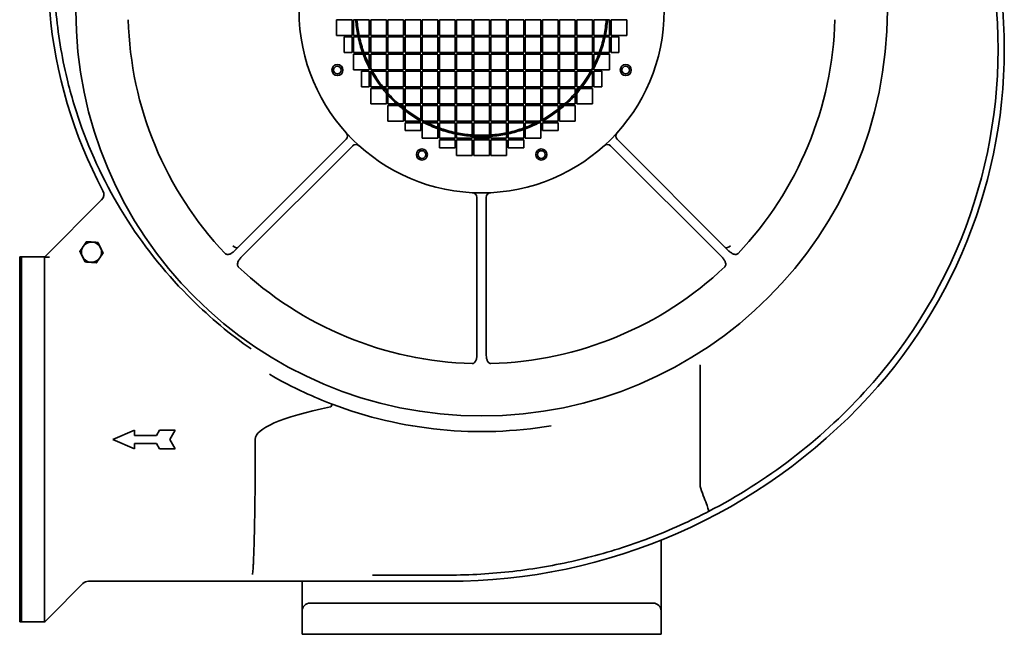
# Model space of a CAD drawing. Header units: millimetres. Extents: x 315 to 945, y 93 to 798.
# Tile 1 of 2: x 315 to 945, y 93 to 487. Entities that reach past the tile are written whole.
import ezdxf

# ---------------------------------------------------------------- set-up
doc = ezdxf.new("R2010")
doc.units = ezdxf.units.MM
doc.header["$LTSCALE"] = 3
doc.layers.add('Krawędzie widoczne(ISO)', color=7, linetype='Continuous', lineweight=35, true_color=0x262659)

msp = doc.modelspace()

# ---------------------------------------------------------------- linework, layer by layer
at = {"layer": 'Krawędzie widoczne(ISO)'}
for p, q in [((517.52, 477), (517.52, 487)), ((517.52, 487), (527.52, 487)), ((527.52, 487), (527.52, 477)), ((528.52, 477), (528.52, 487)), ((528.52, 487), (538.52, 487)), ((538.52, 487), (538.52, 477)), ((539.52, 477), (539.52, 487)), ((539.52, 487), (549.52, 487)), ((549.52, 487), (549.52, 477)), ((550.52, 477), (550.52, 487)), ((550.52, 487), (560.52, 487)), ((560.52, 487), (560.52, 477)), ((561.52, 477), (561.52, 487)), ((561.52, 487), (571.52, 487)), ((571.52, 487), (571.52, 477)), ((572.52, 477), (572.52, 487)), ((572.52, 487), (582.52, 487)), ((582.52, 487), (582.52, 477)), ((583.52, 477), (583.52, 487)), ((583.52, 487), (593.52, 487)), ((593.52, 487), (593.52, 477)), ((594.52, 477), (594.52, 487)), ((594.52, 487), (604.52, 487)), ((604.52, 487), (604.52, 477)), ((605.52, 477), (605.52, 487)), ((605.52, 487), (615.52, 487)), ((615.52, 487), (615.52, 477)), ((616.52, 477), (616.52, 487)), ((616.52, 487), (626.52, 487)), ((626.52, 487), (626.52, 477)), ((627.52, 477), (627.52, 487)), ((627.52, 487), (637.52, 487)), ((637.52, 487), (637.52, 477)), ((638.52, 477), (638.52, 487)), ((638.52, 487), (648.52, 487)), ((648.52, 487), (648.52, 477)), ((649.52, 477), (649.52, 487)), ((649.52, 487), (659.52, 487)), ((659.52, 487), (659.52, 477)), ((660.52, 477), (660.52, 487)), ((660.52, 487), (670.52, 487)), ((670.52, 487), (670.52, 477)), ((671.52, 477), (671.52, 487)), ((671.52, 487), (681.52, 487)), ((681.52, 487), (681.52, 477)), ((682.52, 477), (682.52, 487)), ((682.52, 487), (692.52, 487)), ((692.52, 487), (692.52, 477)), ((693.52, 477), (693.52, 487)), ((693.52, 487), (703.52, 487)), ((703.52, 487), (703.52, 477)), ((527.52, 477), (517.52, 477)), ((522.52, 466), (522.52, 476)), ((522.52, 476), (527.52, 476)), ((527.52, 476), (527.52, 466)), ((538.52, 477), (528.52, 477)), ((528.52, 466), (528.52, 476)), ((528.52, 476), (538.52, 476)), ((538.52, 476), (538.52, 466)), ((549.52, 477), (539.52, 477)), ((539.52, 466), (539.52, 476)), ((539.52, 476), (549.52, 476)), ((549.52, 476), (549.52, 466)), ((560.52, 477), (550.52, 477)), ((550.52, 466), (550.52, 476)), ((550.52, 476), (560.52, 476)), ((560.52, 476), (560.52, 466)), ((571.52, 477), (561.52, 477)), ((561.52, 466), (561.52, 476)), ((561.52, 476), (571.52, 476)), ((571.52, 476), (571.52, 466)), ((582.52, 477), (572.52, 477)), ((572.52, 466), (572.52, 476)), ((572.52, 476), (582.52, 476)), ((582.52, 476), (582.52, 466)), ((593.52, 477), (583.52, 477)), ((583.52, 466), (583.52, 476)), ((583.52, 476), (593.52, 476)), ((593.52, 476), (593.52, 466)), ((604.52, 477), (594.52, 477)), ((594.52, 466), (594.52, 476)), ((594.52, 476), (604.52, 476)), ((604.52, 476), (604.52, 466)), ((615.52, 477), (605.52, 477)), ((605.52, 466), (605.52, 476)), ((605.52, 476), (615.52, 476)), ((615.52, 476), (615.52, 466)), ((626.52, 477), (616.52, 477)), ((616.52, 466), (616.52, 476)), ((616.52, 476), (626.52, 476)), ((626.52, 476), (626.52, 466)), ((637.52, 477), (627.52, 477)), ((627.52, 466), (627.52, 476)), ((627.52, 476), (637.52, 476)), ((637.52, 476), (637.52, 466)), ((648.52, 477), (638.52, 477)), ((638.52, 466), (638.52, 476)), ((638.52, 476), (648.52, 476)), ((648.52, 476), (648.52, 466)), ((659.52, 477), (649.52, 477)), ((649.52, 466), (649.52, 476)), ((649.52, 476), (659.52, 476)), ((659.52, 476), (659.52, 466)), ((670.52, 477), (660.52, 477)), ((660.52, 466), (660.52, 476)), ((660.52, 476), (670.52, 476)), ((670.52, 476), (670.52, 466)), ((681.52, 477), (671.52, 477)), ((671.52, 466), (671.52, 476)), ((671.52, 476), (681.52, 476)), ((681.52, 476), (681.52, 466)), ((692.52, 477), (682.52, 477)), ((682.52, 466), (682.52, 476)), ((682.52, 476), (692.52, 476)), ((692.52, 476), (692.52, 466)), ((703.52, 477), (693.52, 477)), ((693.52, 476), (698.52, 476)), ((693.52, 466), (693.52, 476)), ((698.52, 476), (698.52, 466)), ((527.52, 466), (522.52, 466)), ((538.52, 466), (528.52, 466)), ((528.52, 455), (528.52, 465)), ((528.52, 465), (538.52, 465)), ((538.52, 465), (538.52, 455)), ((549.52, 466), (539.52, 466)), ((539.52, 455), (539.52, 465)), ((539.52, 465), (549.52, 465)), ((549.52, 465), (549.52, 455)), ((560.52, 466), (550.52, 466)), ((550.52, 455), (550.52, 465)), ((550.52, 465), (560.52, 465)), ((560.52, 465), (560.52, 455)), ((571.52, 466), (561.52, 466)), ((561.52, 455), (561.52, 465)), ((561.52, 465), (571.52, 465)), ((571.52, 465), (571.52, 455)), ((582.52, 466), (572.52, 466)), ((572.52, 455), (572.52, 465)), ((572.52, 465), (582.52, 465)), ((582.52, 465), (582.52, 455)), ((593.52, 466), (583.52, 466)), ((583.52, 455), (583.52, 465)), ((583.52, 465), (593.52, 465)), ((593.52, 465), (593.52, 455)), ((604.52, 466), (594.52, 466)), ((594.52, 455), (594.52, 465)), ((594.52, 465), (604.52, 465)), ((604.52, 465), (604.52, 455)), ((615.52, 466), (605.52, 466)), ((605.52, 455), (605.52, 465)), ((605.52, 465), (615.52, 465)), ((615.52, 465), (615.52, 455)), ((626.52, 466), (616.52, 466)), ((616.52, 455), (616.52, 465)), ((616.52, 465), (626.52, 465)), ((626.52, 465), (626.52, 455)), ((637.52, 466), (627.52, 466)), ((627.52, 455), (627.52, 465)), ((627.52, 465), (637.52, 465)), ((637.52, 465), (637.52, 455)), ((648.52, 466), (638.52, 466)), ((638.52, 455), (638.52, 465)), ((638.52, 465), (648.52, 465)), ((648.52, 465), (648.52, 455)), ((659.52, 466), (649.52, 466)), ((649.52, 455), (649.52, 465)), ((649.52, 465), (659.52, 465)), ((659.52, 465), (659.52, 455)), ((670.52, 466), (660.52, 466)), ((660.52, 455), (660.52, 465)), ((660.52, 465), (670.52, 465)), ((670.52, 465), (670.52, 455)), ((681.52, 466), (671.52, 466)), ((671.52, 455), (671.52, 465)), ((671.52, 465), (681.52, 465)), ((681.52, 465), (681.52, 455)), ((692.52, 466), (682.52, 466)), ((682.52, 455), (682.52, 465)), ((682.52, 465), (692.52, 465)), ((692.52, 465), (692.52, 455)), ((698.52, 466), (693.52, 466)), ((538.52, 455), (528.52, 455)), ((549.52, 455), (539.52, 455)), ((560.52, 455), (550.52, 455)), ((571.52, 455), (561.52, 455)), ((582.52, 455), (572.52, 455)), ((593.52, 455), (583.52, 455)), ((604.52, 455), (594.52, 455)), ((615.52, 455), (605.52, 455)), ((626.52, 455), (616.52, 455)), ((637.52, 455), (627.52, 455)), ((648.52, 455), (638.52, 455)), ((659.52, 455), (649.52, 455)), ((670.52, 455), (660.52, 455)), ((681.52, 455), (671.52, 455)), ((692.52, 455), (682.52, 455)), ((533.52, 444), (533.52, 454)), ((533.52, 454), (538.52, 454)), ((538.52, 454), (538.52, 444)), ((539.52, 444), (539.52, 454)), ((539.52, 454), (549.52, 454)), ((549.52, 454), (549.52, 444)), ((550.52, 444), (550.52, 454)), ((550.52, 454), (560.52, 454)), ((560.52, 454), (560.52, 444)), ((561.52, 444), (561.52, 454)), ((561.52, 454), (571.52, 454)), ((571.52, 454), (571.52, 444)), ((572.52, 444), (572.52, 454)), ((572.52, 454), (582.52, 454)), ((582.52, 454), (582.52, 444)), ((583.52, 444), (583.52, 454)), ((583.52, 454), (593.52, 454)), ((593.52, 454), (593.52, 444)), ((594.52, 444), (594.52, 454)), ((594.52, 454), (604.52, 454)), ((604.52, 454), (604.52, 444)), ((605.52, 444), (605.52, 454)), ((605.52, 454), (615.52, 454)), ((615.52, 454), (615.52, 444)), ((616.52, 444), (616.52, 454)), ((616.52, 454), (626.52, 454)), ((626.52, 454), (626.52, 444)), ((627.52, 444), (627.52, 454)), ((627.52, 454), (637.52, 454)), ((637.52, 454), (637.52, 444)), ((638.52, 444), (638.52, 454)), ((638.52, 454), (648.52, 454)), ((648.52, 454), (648.52, 444)), ((649.52, 444), (649.52, 454)), ((649.52, 454), (659.52, 454)), ((659.52, 454), (659.52, 444)), ((660.52, 444), (660.52, 454)), ((660.52, 454), (670.52, 454)), ((670.52, 454), (670.52, 444)), ((671.52, 444), (671.52, 454)), ((671.52, 454), (681.52, 454)), ((681.52, 454), (681.52, 444)), ((682.52, 454), (687.52, 454)), ((682.52, 444), (682.52, 454)), ((687.52, 454), (687.52, 444)), ((538.52, 444), (533.52, 444)), ((549.52, 444), (539.52, 444)), ((539.52, 433), (539.52, 443)), ((539.52, 443), (549.52, 443)), ((549.52, 443), (549.52, 433)), ((560.52, 444), (550.52, 444)), ((550.52, 433), (550.52, 443)), ((550.52, 443), (560.52, 443)), ((560.52, 443), (560.52, 433)), ((571.52, 444), (561.52, 444)), ((561.52, 433), (561.52, 443)), ((561.52, 443), (571.52, 443)), ((571.52, 443), (571.52, 433)), ((582.52, 444), (572.52, 444)), ((572.52, 433), (572.52, 443)), ((572.52, 443), (582.52, 443)), ((582.52, 443), (582.52, 433)), ((593.52, 444), (583.52, 444)), ((583.52, 433), (583.52, 443)), ((583.52, 443), (593.52, 443)), ((593.52, 443), (593.52, 433)), ((604.52, 444), (594.52, 444)), ((594.52, 433), (594.52, 443)), ((594.52, 443), (604.52, 443)), ((604.52, 443), (604.52, 433)), ((615.52, 444), (605.52, 444)), ((605.52, 433), (605.52, 443)), ((605.52, 443), (615.52, 443)), ((615.52, 443), (615.52, 433)), ((626.52, 444), (616.52, 444)), ((616.52, 433), (616.52, 443)), ((616.52, 443), (626.52, 443)), ((626.52, 443), (626.52, 433)), ((637.52, 444), (627.52, 444)), ((627.52, 433), (627.52, 443)), ((627.52, 443), (637.52, 443)), ((637.52, 443), (637.52, 433)), ((648.52, 444), (638.52, 444)), ((638.52, 433), (638.52, 443)), ((638.52, 443), (648.52, 443)), ((648.52, 443), (648.52, 433)), ((659.52, 444), (649.52, 444)), ((649.52, 433), (649.52, 443)), ((649.52, 443), (659.52, 443)), ((659.52, 443), (659.52, 433)), ((670.52, 444), (660.52, 444)), ((660.52, 433), (660.52, 443)), ((660.52, 443), (670.52, 443)), ((670.52, 443), (670.52, 433)), ((681.52, 444), (671.52, 444)), ((671.52, 443), (681.52, 443)), ((671.52, 433), (671.52, 443)), ((681.52, 443), (681.52, 433)), ((687.52, 444), (682.52, 444)), ((549.52, 433), (539.52, 433)), ((560.52, 433), (550.52, 433)), ((550.52, 422), (550.52, 432)), ((550.52, 432), (560.52, 432)), ((560.52, 432), (560.52, 422)), ((571.52, 433), (561.52, 433)), ((561.52, 422), (561.52, 432)), ((561.52, 432), (571.52, 432)), ((571.52, 432), (571.52, 422)), ((582.52, 433), (572.52, 433)), ((572.52, 422), (572.52, 432)), ((572.52, 432), (582.52, 432)), ((582.52, 432), (582.52, 422)), ((593.52, 433), (583.52, 433)), ((583.52, 422), (583.52, 432)), ((583.52, 432), (593.52, 432)), ((593.52, 432), (593.52, 422)), ((604.52, 433), (594.52, 433)), ((594.52, 422), (594.52, 432)), ((594.52, 432), (604.52, 432)), ((604.52, 432), (604.52, 422)), ((615.52, 433), (605.52, 433)), ((605.52, 422), (605.52, 432)), ((605.52, 432), (615.52, 432)), ((615.52, 432), (615.52, 422)), ((626.52, 433), (616.52, 433)), ((616.52, 422), (616.52, 432)), ((616.52, 432), (626.52, 432)), ((626.52, 432), (626.52, 422)), ((637.52, 433), (627.52, 433)), ((627.52, 422), (627.52, 432)), ((627.52, 432), (637.52, 432)), ((637.52, 432), (637.52, 422)), ((648.52, 433), (638.52, 433)), ((638.52, 422), (638.52, 432)), ((638.52, 432), (648.52, 432)), ((648.52, 432), (648.52, 422)), ((659.52, 433), (649.52, 433)), ((649.52, 422), (649.52, 432)), ((649.52, 432), (659.52, 432)), ((659.52, 432), (659.52, 422)), ((670.52, 433), (660.52, 433)), ((660.52, 432), (670.52, 432)), ((660.52, 422), (660.52, 432)), ((670.52, 432), (670.52, 422)), ((681.52, 433), (671.52, 433)), ((560.52, 422), (550.52, 422)), ((571.52, 422), (561.52, 422)), ((561.52, 416), (561.52, 421)), ((561.52, 421), (571.52, 421)), ((571.52, 421), (571.52, 416)), ((582.52, 422), (572.52, 422)), ((572.52, 411), (572.52, 421)), ((572.52, 421), (582.52, 421)), ((582.52, 421), (582.52, 411)), ((593.52, 422), (583.52, 422)), ((583.52, 411), (583.52, 421)), ((583.52, 421), (593.52, 421)), ((593.52, 421), (593.52, 411)), ((604.52, 422), (594.52, 422)), ((594.52, 411), (594.52, 421)), ((594.52, 421), (604.52, 421)), ((604.52, 421), (604.52, 411)), ((615.52, 422), (605.52, 422)), ((605.52, 411), (605.52, 421)), ((605.52, 421), (615.52, 421)), ((615.52, 421), (615.52, 411)), ((626.52, 422), (616.52, 422)), ((616.52, 411), (616.52, 421)), ((616.52, 421), (626.52, 421)), ((626.52, 421), (626.52, 411)), ((637.52, 422), (627.52, 422)), ((627.52, 411), (627.52, 421)), ((627.52, 421), (637.52, 421)), ((637.52, 421), (637.52, 411)), ((648.52, 422), (638.52, 422)), ((638.52, 411), (638.52, 421)), ((638.52, 421), (648.52, 421)), ((648.52, 421), (648.52, 411)), ((659.52, 422), (649.52, 422)), ((649.52, 421), (659.52, 421)), ((649.52, 416), (649.52, 421)), ((659.52, 421), (659.52, 416)), ((670.52, 422), (660.52, 422)), ((523.66, 410.38), (452.01, 338.73)), ((571.52, 416), (561.52, 416)), ((582.52, 411), (572.52, 411)), ((593.52, 411), (583.52, 411)), ((604.52, 411), (594.52, 411)), ((615.52, 411), (605.52, 411)), ((626.52, 411), (616.52, 411)), ((637.52, 411), (627.52, 411)), ((648.52, 411), (638.52, 411)), ((659.52, 416), (649.52, 416)), ((769.03, 338.73), (697.39, 410.38)), ((456.26, 334.49), (527.9, 406.13)), ((583.52, 405), (583.52, 410)), ((583.52, 410), (593.52, 410)), ((593.52, 405), (583.52, 405)), ((593.52, 410), (593.52, 405)), ((594.52, 400), (594.52, 410)), ((594.52, 410), (604.52, 410)), ((604.52, 410), (604.52, 400)), ((605.52, 400), (605.52, 410)), ((605.52, 410), (615.52, 410)), ((615.52, 410), (615.52, 400)), ((616.52, 400), (616.52, 410)), ((616.52, 410), (626.52, 410)), ((626.52, 410), (626.52, 400)), ((627.52, 410), (637.52, 410)), ((627.52, 405), (627.52, 410)), ((637.52, 405), (627.52, 405)), ((637.52, 410), (637.52, 405)), ((693.15, 406.13), (764.79, 334.49)), ((604.52, 400), (594.52, 400)), ((615.52, 400), (605.52, 400)), ((626.52, 400), (616.52, 400)), ((607.52, 373.15), (607.52, 271.83)), ((613.52, 271.83), (613.52, 373.15)), ((330.37, 334.85), (367.02, 371.5)), ((314.52, 101), (314.52, 335)), ((315.52, 335), (314.52, 335)), ((315.52, 101), (315.52, 335)), ((315.52, 334.9), (315.62, 335)), ((315.62, 335), (315.62, 101)), ((315.62, 335), (330.52, 335)), ((333.52, 334.85), (330.37, 334.85)), ((330.52, 334.66), (330.52, 101.35)), ((750.52, 188.11), (750.52, 265.39)), ((495.52, 248.72), (495.52, 248.72)), ((496.99, 248.03), (496.99, 248.03)), ((374.16, 217.96), (388.16, 223.96)), ((388.16, 223.96), (388.16, 220.46)), ((402.14, 220.46), (404.16, 223.96)), ((404.16, 223.96), (414.16, 223.96)), ((414.16, 223.96), (410.7, 217.96)), ((388.16, 211.96), (374.16, 217.96)), ((388.16, 220.46), (402.14, 220.46)), ((388.16, 215.46), (388.16, 211.96)), ((402.14, 215.46), (388.16, 215.46)), ((404.16, 211.96), (402.14, 215.46)), ((410.7, 217.96), (414.16, 211.96)), ((414.16, 211.96), (404.16, 211.96)), ((725.52, 157.71), (725.52, 157.71)), ((725.52, 122.73), (725.52, 153.39)), ((463.55, 127), (358.6, 127)), ((589.07, 127), (480.9, 127)), ((495.52, 127), (495.52, 122.73)), ((589.07, 131), (540.71, 131)), ((355.06, 125.54), (333.52, 104)), ((495.52, 122.73), (495.52, 108.03)), ((725.52, 108.03), (725.52, 122.73)), ((495.52, 108.03), (495.52, 93.03)), ((500.52, 113.03), (505.52, 113.03)), ((715.52, 113.03), (505.52, 113.03)), ((715.52, 113.03), (720.52, 113.03)), ((725.52, 93.03), (725.52, 108.03)), ((315.52, 101), (314.52, 101)), ((315.52, 101.1), (315.62, 101)), ((315.62, 101), (330.52, 101)), ((330.78, 101.26), (330.52, 101)), ((333.52, 104), (330.78, 101.26)), ((505.52, 93.03), (495.52, 93.03)), ((505.52, 93.03), (715.52, 93.03)), ((725.52, 93.03), (715.52, 93.03))]:
    msp.add_line(p, q, dxfattribs=at)
for centre, radius in [((610.52, 493), 260), ((610.52, 493), 117), ((518.14, 454.73), 3.55), ((518.14, 454.73), 2.46), ((702.91, 454.73), 3.55), ((702.91, 454.73), 2.46), ((572.26, 400.61), 3.55), ((648.79, 400.61), 3.55), ((572.26, 400.61), 2.46), ((648.79, 400.61), 2.46)]:
    msp.add_circle(centre, radius, dxfattribs=at)
for centre, radius, start, end in [((633.22, 518.7), 300.61, 184.97064, 208.04095), ((615.9, 468.37), 325.58, 317.4431, 4.38262), ((615.9, 468.37), 329.58, 317.4431, 4.38262), ((610.52, 493), 226.5, 181.50743, 223.49257), ((610.52, 493), 80.93, 184.2515, 191.40204), ((610.52, 493), 80.08, 184.297, 191.52549), ((610.52, 493), 80.08, 348.47451, 355.703), ((610.52, 493), 80.93, 348.59796, 355.7485), ((610.52, 493), 226.5, 316.50743, 358.49257), ((610.52, 493), 80.93, 192.12517, 199.48778), ((610.52, 493), 80.08, 192.25668, 199.70448), ((610.52, 493), 80.08, 340.29552, 347.74332), ((610.52, 493), 80.93, 340.51222, 347.87483), ((610.52, 493), 80.93, 200.2405, 207.17504), ((610.52, 493), 80.08, 200.46632, 205.95773), ((610.52, 493), 80.93, 332.82496, 339.7595), ((610.52, 493), 80.08, 334.04227, 339.53368), ((610.52, 493), 80.08, 207.54728, 208.32902), ((610.52, 493), 80.08, 331.67098, 332.45272), ((610.52, 493), 80.93, 208.80794, 217.25999), ((610.52, 493), 80.08, 209.14502, 217.72696), ((610.52, 493), 80.08, 322.27304, 330.85498), ((610.52, 493), 80.93, 322.74001, 331.19206), ((610.52, 493), 80.93, 218.15482, 221.08792), ((610.52, 493), 80.08, 218.63721, 220.3811), ((610.52, 493), 80.93, 318.91208, 321.84518), ((610.52, 493), 80.08, 319.6189, 321.36279), ((610.52, 493), 80.08, 221.47331, 228.52669), ((610.52, 493), 80.93, 222.15378, 227.84622), ((610.52, 493), 80.08, 311.47331, 318.52669), ((610.52, 493), 80.93, 312.15378, 317.84622), ((610.52, 493), 80.93, 228.91208, 231.84518), ((610.52, 493), 80.08, 229.6189, 231.36279), ((610.52, 493), 80.08, 232.27304, 240.85498), ((610.52, 493), 80.08, 299.14502, 307.72696), ((610.52, 493), 80.93, 308.15482, 311.08792), ((610.52, 493), 80.08, 308.63721, 310.3811), ((610.52, 493), 80.93, 232.74001, 241.19206), ((610.52, 493), 80.93, 298.80794, 307.25999), ((610.52, 493), 80.08, 241.67098, 242.45272), ((610.52, 493), 80.93, 242.82496, 249.7595), ((610.52, 493), 80.08, 244.04227, 249.53368), ((610.52, 493), 80.08, 250.29552, 257.74332), ((610.52, 493), 80.93, 250.51222, 257.87483), ((610.52, 493), 80.08, 282.25668, 289.70448), ((610.52, 493), 80.93, 282.12517, 289.48778), ((610.52, 493), 80.93, 290.2405, 297.17504), ((610.52, 493), 80.08, 290.46632, 295.95773), ((610.52, 493), 80.08, 297.54728, 298.32902), ((610.52, 493), 80.08, 258.47451, 265.703), ((610.52, 493), 80.93, 258.59796, 265.7485), ((610.52, 493), 80.08, 266.4202, 273.5798), ((610.52, 493), 80.93, 266.45808, 273.54192), ((610.52, 493), 80.08, 274.297, 281.52549), ((610.52, 493), 80.93, 274.2515, 281.40204), ((363.48, 375.03), 5, 315, 28.04095), ((360.52, 338), 6.5, 145.97735, 205.97735), ((360.52, 338), 6.5, 85.97735, 145.97735), ((360.52, 338), 6.5, 25.97735, 85.97735), ((360.52, 338), 6.5, 325.97735, 25.97735), ((360.52, 338), 6.5, 205.97735, 265.97735), ((360.52, 338), 6.5, 265.97735, 325.97735), ((610.52, 493), 226.5, 226.50743, 268.49257), ((610.52, 493), 226.5, 271.50743, 313.49257), ((589.07, 493), 362, 297.44606, 317.4431), ((610.52, 493), 270, 249.22319, 279.51163), ((589.07, 493), 366, 270, 317.4431), ((358.6, 122), 5, 90, 135), ((500.52, 108.03), 5, 90, 180), ((720.52, 108.03), 5, 0, 90)]:
    msp.add_arc(centre, radius, start, end, dxfattribs=at)
for centre, major_axis, ratio, start_param, end_param in [((521.53, 412.5), (2.01, -2.23), 0.999389, 0.049977, 1.570767), ((699.51, 412.5), (-2.01, -2.23), 0.999389, 4.712418, 6.233209), ((699.51, 412.5), (-2.22, 2.01), 0.999389, 6.283174, 6.283217), ((530.02, 404.01), (2.23, -2.01), 0.999389, 1.570825, 3.091616), ((530.02, 404.01), (2.01, 2.22), 0.999389, 6.283154, 6.283197), ((691.03, 404.01), (2.23, 2.01), 0.999389, 0.049977, 1.570767), ((604.52, 373.15), (3, -0.15), 0.999389, 0.049977, 1.570767), ((616.53, 373.15), (3, 0.15), 0.999389, 1.570825, 3.091616), ((616.53, 373.15), (-0.15, 3), 0.999389, 6.281664, 6.281706), ((452.08, 343.14), (2.16, -2.08), 0.470286, 4.707482, 6.243372), ((768.97, 343.14), (2.16, 2.08), 0.470286, 3.181406, 4.717295), ((750.19, 265.15), (-0.196, -0.54), 0.490566, 2.208025, 2.78139), ((514.04, 238.69), (0.71, 1.87), 0.019822, 6.283185, 7.624907), ((2118.52, 218), (-1653, 0), 0.052632, 6.041138, 6.283185)]:
    msp.add_ellipse(centre, major_axis=major_axis, ratio=ratio, start_param=start_param, end_param=end_param, dxfattribs=at)
for points in [[(344.88, 449.14), (341.41, 463.53), (339.01, 478.21), (337.72, 493)], [(750.56, 187.86), (750.53, 187.94), (750.52, 188.03), (750.52, 188.11)]]:
    msp.add_open_spline(points, degree=3, dxfattribs=at)
for points, knots in [([(462.8, 275.94), (449.34, 285.38), (419.84, 309.99), (381.59, 357.08), (357.04, 406.65), (347.47, 438.4), (344.88, 449.14)], [-153.709611, -153.709611, -153.709611, -153.709611, -148.831923, -142.341807, -135.85169, -132.606632, -132.606632, -132.606632, -132.606632]), ([(330.52, 334.66), (330.52, 334.68), (330.6, 334.71), (330.91, 334.76), (331.14, 334.78), (331.67, 334.82), (332.01, 334.83), (332.75, 334.84), (333.15, 334.85), (333.52, 334.85)], [0.4529101, 0.4529101, 0.4529101, 0.4529101, 0.5661878, 0.5661878, 0.6794654, 0.6794654, 0.7924505, 0.7924505, 0.9054357, 0.9054357, 0.9054357, 0.9054357]), ([(446.21, 337.11), (446.36, 336.95), (446.54, 336.82), (446.96, 336.64), (447.19, 336.59), (447.82, 336.52), (448.27, 336.56), (449.32, 336.85), (449.89, 337.12), (451.02, 337.84), (451.55, 338.27), (452.01, 338.73)], [-0.7667937, -0.7667937, -0.7667937, -0.7667937, -0.6720794, -0.6720794, -0.5738434, -0.5738434, -0.4027457, -0.4027457, -0.1983044, -0.1983044, 0, 0, 0, 0]), ([(456.26, 334.49), (455.79, 334.02), (455.36, 333.5), (454.7, 332.45), (454.39, 331.87), (454.09, 330.75), (454.04, 330.3), (454.11, 329.67), (454.16, 329.44), (454.35, 329.02), (454.47, 328.84), (454.63, 328.68)], [-0.6052366, -0.6052366, -0.6052366, -0.6052366, -0.4197399, -0.4197399, -0.257413, -0.257413, -0.1364432, -0.1364432, -0.066982, -0.066982, 0, 0, 0, 0]), ([(766.42, 328.68), (766.58, 328.84), (766.7, 329.02), (766.88, 329.44), (766.94, 329.67), (767.01, 330.3), (766.96, 330.75), (766.68, 331.8), (766.41, 332.37), (765.69, 333.5), (765.26, 334.02), (764.79, 334.49)], [-0.7665596, -0.7665596, -0.7665596, -0.7665596, -0.6719023, -0.6719023, -0.5737262, -0.5737262, -0.4026946, -0.4026946, -0.198305, -0.198305, 0, 0, 0, 0]), ([(769.03, 338.73), (769.5, 338.27), (770.03, 337.84), (771.16, 337.12), (771.73, 336.85), (772.78, 336.56), (773.23, 336.52), (773.86, 336.59), (774.09, 336.64), (774.5, 336.82), (774.69, 336.95), (774.84, 337.11)], [-0.5422887, -0.5422887, -0.5422887, -0.5422887, -0.4020131, -0.4020131, -0.2574058, -0.2574058, -0.1364263, -0.1364263, -0.0669738, -0.0669738, 0, 0, 0, 0]), ([(604.57, 266.58), (604.79, 266.57), (605.01, 266.62), (605.43, 266.78), (605.63, 266.9), (606.13, 267.3), (606.41, 267.65), (606.95, 268.6), (607.16, 269.19), (607.45, 270.5), (607.52, 271.17), (607.52, 271.83)], [-0.7666101, -0.7666101, -0.7666101, -0.7666101, -0.6719411, -0.6719411, -0.5737527, -0.5737527, -0.4027057, -0.4027057, -0.1983049, -0.1983049, 0, 0, 0, 0]), ([(613.52, 271.83), (613.52, 271.17), (613.59, 270.5), (613.88, 269.19), (614.1, 268.6), (614.63, 267.65), (614.92, 267.3), (615.42, 266.9), (615.62, 266.78), (616.04, 266.62), (616.26, 266.57), (616.48, 266.58)], [-0.5422835, -0.5422835, -0.5422835, -0.5422835, -0.4020122, -0.4020122, -0.2574069, -0.2574069, -0.1364289, -0.1364289, -0.0669751, -0.0669751, 0, 0, 0, 0]), ([(474.57, 259.73), (481.78, 255.53), (494.94, 248.65), (508.75, 242.83), (514.75, 240.56)], [0, 0, 0, 0, 2.611703, 4.557047, 4.557047, 4.557047, 4.557047]), ([(513.71, 238.86), (513.76, 238.87), (513.81, 238.88), (513.86, 238.9), (513.9, 238.91), (513.95, 238.93), (513.98, 238.95), (514.02, 238.97), (514.06, 238.99), (514.09, 239.02), (514.1, 239.03), (514.1, 239.04), (514.11, 239.05), (514.13, 239.07), (514.15, 239.1), (514.16, 239.13)], [0, 0, 0, 0, 0.01534792, 0.01534792, 0.01534792, 0.02837751, 0.02837751, 0.02837751, 0.04073384, 0.04073384, 0.04073384, 0.044676, 0.044676, 0.044676, 0.0546517, 0.0546517, 0.0546517, 0.0546517]), ([(463.71, 131.44), (463.77, 131.76), (463.83, 132.25), (463.89, 132.91), (464, 134.01), (464.1, 135.58), (464.21, 137.61), (464.23, 138.07), (464.26, 138.56), (464.28, 139.07), (464.42, 141.92), (464.55, 145.47), (464.68, 149.66), (464.74, 151.62), (464.8, 153.71), (464.86, 155.94), (464.92, 158.53), (464.98, 161.28), (465.04, 164.17), (465.15, 169.48), (465.24, 175.27), (465.31, 181.42), (465.33, 182.45), (465.34, 183.49), (465.35, 184.55), (465.4, 189.51), (465.44, 194.63), (465.47, 199.86), (465.51, 205.81), (465.52, 211.89), (465.52, 218)], [0.86035, 0.86035, 0.86035, 0.86035, 1.820843, 1.820843, 1.820843, 3.410949, 3.410949, 3.410949, 3.774494, 3.774494, 3.774494, 5.811358, 5.811358, 5.811358, 6.765248, 6.765248, 6.765248, 7.873702, 7.873702, 7.873702, 9.910768, 9.910768, 9.910768, 10.252989, 10.252989, 10.252989, 11.864931, 11.864931, 11.864931, 13.698303, 13.698303, 13.698303, 13.698303]), ([(755.92, 171.75), (755.92, 171.75), (755.92, 171.75), (755.92, 171.75), (756, 171.79), (756.03, 171.93), (756.01, 172.16), (755.99, 172.41), (755.91, 172.76), (755.79, 173.21), (755.55, 174.06), (755.13, 175.25), (754.58, 176.71), (754.01, 178.24), (753.3, 180.03), (752.55, 182.02), (751.78, 184.03), (751.06, 186.02), (750.56, 187.86)], [-2.241103, -2.241103, -2.241103, -2.241103, -2.239311, -2.239311, -2.239311, -1.966224, -1.966224, -1.966224, -1.675998, -1.675998, -1.675998, -1.133737, -1.133737, -1.133737, -0.570916, -0.570916, -0.570916, 0, 0, 0, 0]), ([(755.92, 171.75), (753.88, 170.69), (745.52, 166.45), (730.57, 159.58), (704.29, 149.32), (670.99, 139.6), (630.77, 132.64), (603.25, 131), (589.07, 131)], [-0.653637, -0.653637, -0.653637, -0.653637, 0, 2.024131, 4.048261, 8.096522, 12.144784, 16.193045, 16.193045, 16.193045, 16.193045]), ([(480.9, 127), (480.47, 127), (479.6, 127), (478.48, 127), (477.44, 127), (476.73, 127), (475.99, 127), (475.49, 127), (474.84, 127), (474.31, 127), (473.7, 127), (473.28, 127), (472.88, 127), (472.67, 127), (472.45, 127), (472.3, 127), (472.12, 127), (471.97, 127), (471.79, 127), (471.65, 127), (471.43, 127), (471.22, 127), (470.84, 127), (470.43, 127), (469.84, 127), (469.32, 127), (468.7, 127), (468.21, 127), (467.5, 127), (466.82, 127), (465.83, 127), (464.77, 127), (463.96, 127), (463.55, 127)], [-1.54892, -1.54892, -1.54892, -1.54892, -1.419843, -1.290767, -1.226228, -1.129421, -1.097152, -1.032613, -1.000344, -0.935806, -0.903537, -0.855133, -0.838998, -0.814796, -0.806729, -0.790595, -0.782527, -0.766393, -0.758325, -0.742191, -0.734124, -0.709922, -0.693787, -0.645383, -0.613114, -0.548576, -0.516307, -0.451768, -0.419499, -0.322692, -0.258153, -0.129077, 0, 0, 0, 0]), ([(330.78, 101.26), (330.77, 101.26), (330.76, 101.26), (330.6, 101.29), (330.52, 101.32), (330.52, 101.35)], [-0.5735139, -0.5735139, -0.5735139, -0.5735139, -0.5661878, -0.5661878, -0.4529101, -0.4529101, -0.4529101, -0.4529101])]:
    msp.add_open_spline(points, degree=3, knots=knots, dxfattribs=at)
for points in [[(353.04, 338.53), (354.16, 340.2), (355.14, 341.64)], [(355.14, 341.64), (356.11, 343.08), (357.24, 344.75)], [(357.24, 344.75), (359.24, 344.61), (360.98, 344.49)], [(360.98, 344.49), (362.72, 344.36), (364.72, 344.22)], [(364.72, 344.22), (365.6, 342.41), (366.37, 340.85)], [(366.37, 340.85), (367.13, 339.28), (368.01, 337.48)], [(354.68, 335.16), (353.92, 336.72), (353.04, 338.53)], [(356.32, 331.78), (355.44, 333.59), (354.68, 335.16)], [(368.01, 337.48), (366.89, 335.81), (365.91, 334.37)], [(360.07, 331.52), (358.33, 331.64), (356.32, 331.78)], [(363.81, 331.25), (361.81, 331.4), (360.07, 331.52)], [(365.91, 334.37), (364.94, 332.92), (363.81, 331.25)]]:
    msp.add_rational_spline(points, [1, 1.0379548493, 1], degree=2, dxfattribs=at)

doc.saveas('drawing.dxf')
